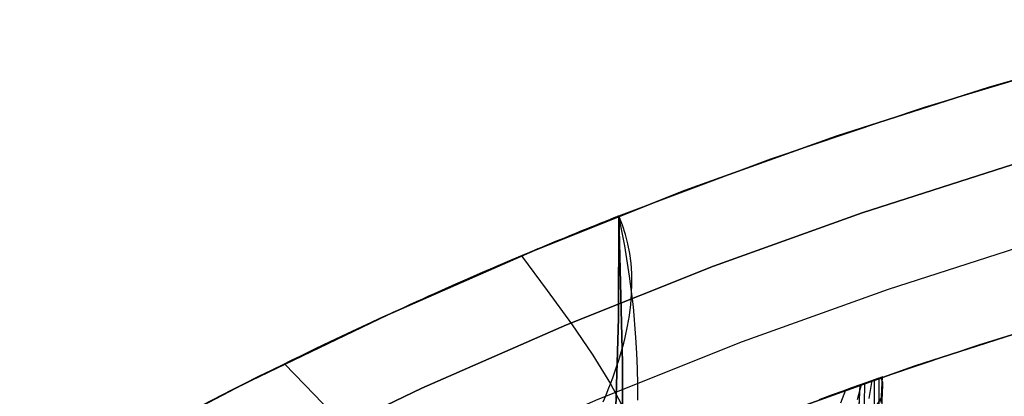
# Model space of a CAD drawing. Header units: millimetres. Extents: x -58 to 58, y -58 to 58.
# Tile 62 of 95: x -29 to -16, y 51 to 56. Entities that reach past the tile are written whole.
import ezdxf

# ---------------------------------------------------------------- set-up
doc = ezdxf.new("R2010")
doc.units = ezdxf.units.MM
doc.header["$MEASUREMENT"] = 0
doc.layers.add('Predefinito', color=5, linetype='Continuous')

msp = doc.modelspace()

# ---------------------------------------------------------------- linework, layer by layer
at = {"layer": 'Predefinito'}
for points in [[(-21.201, 53.449), (-19.328, 54.154), (-17.432, 54.794), (-15.514, 55.368), (-13.578, 55.874)], [(-14.722, 55.583), (-16.632, 55.042), (-18.522, 54.435), (-20.39, 53.763), (-22.233, 53.028), (-24.05, 52.229), (-25.839, 51.367), (-27.596, 50.445), (-29.321, 49.462), (-31.011, 48.421), (-32.664, 47.322), (-34.278, 46.166), (-35.851, 44.955), (-37.381, 43.691), (-38.867, 42.375), (-40.306, 41.008), (-41.698, 39.592), (-43.039, 38.13), (-44.33, 36.621), (-45.567, 35.069), (-46.751, 33.476), (-47.878, 31.842)], [(-47.878, 31.842), (-46.751, 33.476), (-45.567, 35.069), (-44.33, 36.621), (-43.039, 38.13), (-41.698, 39.592), (-40.306, 41.008), (-38.867, 42.375), (-37.381, 43.691), (-35.851, 44.955), (-34.278, 46.166), (-32.664, 47.322), (-31.011, 48.421), (-29.321, 49.462), (-27.596, 50.445), (-25.839, 51.367), (-24.05, 52.229), (-22.233, 53.028), (-20.39, 53.763), (-18.522, 54.435), (-16.632, 55.042), (-14.722, 55.583)], [(-47.046, 31.288), (-45.938, 32.893), (-44.775, 34.459), (-43.559, 35.984), (-42.291, 37.466), (-40.972, 38.904), (-39.605, 40.295), (-38.191, 41.638), (-36.731, 42.931), (-35.227, 44.173), (-33.681, 45.363), (-32.096, 46.499), (-30.472, 47.579), (-28.811, 48.602), (-27.116, 49.568), (-25.389, 50.474), (-23.632, 51.32), (-21.847, 52.105), (-20.035, 52.828), (-18.2, 53.488), (-16.343, 54.085)], [(-16.343, 54.085), (-18.2, 53.488), (-20.035, 52.828), (-21.847, 52.105), (-23.632, 51.32), (-25.389, 50.474), (-27.116, 49.568), (-28.811, 48.602), (-30.472, 47.579), (-32.096, 46.499), (-33.681, 45.363), (-35.227, 44.173), (-36.731, 42.931), (-38.191, 41.638), (-39.605, 40.295), (-40.972, 38.904), (-42.291, 37.466), (-43.559, 35.984), (-44.775, 34.459), (-45.938, 32.893), (-47.046, 31.288)], [(-21.201, 53.449), (-21.207, 52.185), (-21.244, 50.948), (-21.313, 49.739), (-21.413, 48.555), (-21.542, 47.396), (-21.699, 46.263), (-21.884, 45.153), (-22.096, 44.067), (-22.334, 43.004), (-22.596, 41.964), (-22.882, 40.945), (-23.191, 39.948), (-23.522, 38.971), (-23.875, 38.014), (-24.247, 37.076), (-24.639, 36.157), (-25.048, 35.256), (-25.475, 34.373), (-25.919, 33.507), (-26.378, 32.657)], [(-26.378, 32.657), (-25.919, 33.507), (-25.475, 34.373), (-25.048, 35.256), (-24.639, 36.157), (-24.247, 37.076), (-23.875, 38.014), (-23.522, 38.971), (-23.191, 39.948), (-22.882, 40.945), (-22.596, 41.964), (-22.334, 43.004), (-22.096, 44.067), (-21.884, 45.153), (-21.699, 46.263), (-21.542, 47.396), (-21.413, 48.555), (-21.313, 49.739), (-21.244, 50.948), (-21.207, 52.185), (-21.201, 53.449)], [(-21.201, 53.449), (-21.207, 52.185), (-21.244, 50.948), (-21.313, 49.739), (-21.413, 48.555), (-21.542, 47.396), (-21.699, 46.263), (-21.884, 45.153), (-22.096, 44.067), (-22.334, 43.004), (-22.596, 41.964), (-22.882, 40.945), (-23.191, 39.948), (-23.522, 38.971), (-23.875, 38.014), (-24.247, 37.076), (-24.639, 36.157), (-25.048, 35.256), (-25.475, 34.373), (-25.919, 33.507), (-26.378, 32.657)], [(-16.053, 53.128), (-17.878, 52.542), (-19.681, 51.893), (-21.46, 51.183), (-23.214, 50.412), (-24.94, 49.581), (-26.637, 48.69), (-28.301, 47.742), (-29.932, 46.737), (-31.528, 45.676), (-33.085, 44.56), (-34.604, 43.392), (-36.081, 42.171), (-37.515, 40.901), (-38.904, 39.582), (-40.247, 38.215), (-41.542, 36.803), (-42.788, 35.347), (-43.982, 33.85), (-45.125, 32.311)], [(-18.226, 51.362), (-16.761, 51.859), (-15.283, 52.313)], [(-44.312, 31.729), (-43.19, 33.24), (-42.017, 34.711), (-40.794, 36.14), (-39.522, 37.527), (-38.203, 38.868), (-36.839, 40.164), (-35.431, 41.412), (-33.98, 42.61), (-32.489, 43.757), (-30.96, 44.853), (-29.393, 45.894), (-27.791, 46.882), (-26.157, 47.813), (-24.491, 48.687), (-22.796, 49.504), (-21.073, 50.261), (-19.326, 50.958), (-17.556, 51.595), (-15.764, 52.17)], [(-15.764, 52.17), (-17.556, 51.595), (-19.326, 50.958), (-21.073, 50.261), (-22.796, 49.504), (-24.491, 48.687), (-26.157, 47.813), (-27.791, 46.882), (-29.393, 45.894), (-30.96, 44.853), (-32.489, 43.757), (-33.98, 42.61), (-35.431, 41.412), (-36.839, 40.164), (-38.203, 38.868), (-39.522, 37.527), (-40.794, 36.14), (-42.017, 34.711), (-43.19, 33.24), (-44.312, 31.729)], [(-23.068, 32.487), (-22.626, 33.369), (-22.199, 34.269), (-21.789, 35.186), (-21.396, 36.123), (-21.021, 37.078), (-20.665, 38.053), (-20.33, 39.047), (-20.015, 40.061), (-19.723, 41.095), (-19.454, 42.15), (-19.208, 43.225), (-18.987, 44.322), (-18.792, 45.44), (-18.623, 46.58), (-18.481, 47.742), (-18.367, 48.926), (-18.282, 50.133), (-18.226, 51.362)]]:
    msp.add_lwpolyline(points, dxfattribs=at)
at = {"layer": 'Predefinito', "extrusion": (9.51849e-07, 1.79142e-06, 1)}
msp.add_lwpolyline([(-21.202, 53.448), (-21.155, 51.629), (-21.155, 50.72), (-21.171, 49.812), (-21.204, 48.906), (-21.253, 48.002), (-21.319, 47.1), (-21.402, 46.2), (-21.502, 45.301), (-21.621, 44.405), (-21.757, 43.512), (-21.911, 42.622), (-22.083, 41.736), (-22.274, 40.855), (-22.482, 39.98), (-22.708, 39.109), (-22.952, 38.245), (-23.214, 37.386), (-23.493, 36.534), (-23.789, 35.689), (-24.102, 34.85), (-24.432, 34.019), (-24.777, 33.195), (-25.138, 32.379), (-25.514, 31.571), (-25.904, 30.772), (-26.725, 29.196), (-27.596, 27.651), (-28.513, 26.136), (-29.469, 24.65), (-30.459, 23.189), (-31.477, 21.75), (-32.521, 20.332), (-33.592, 18.938), (-34.695, 17.574), (-35.836, 16.246), (-36.422, 15.597), (-37.019, 14.96), (-37.627, 14.335), (-38.247, 13.724), (-38.879, 13.127), (-39.523, 12.544), (-40.156, 11.997)], dxfattribs=at)
at = {"layer": 'Predefinito', "extrusion": (3.47394e-06, 6.55532e-06, 1)}
msp.add_lwpolyline([(-40.058, 12.07), (-39.511, 12.544), (-38.868, 13.127), (-38.236, 13.724), (-37.616, 14.335), (-37.008, 14.96), (-36.412, 15.597), (-35.826, 16.246), (-34.685, 17.574), (-33.583, 18.938), (-32.512, 20.332), (-31.468, 21.749), (-30.451, 23.189), (-29.462, 24.65), (-28.506, 26.136), (-27.59, 27.651), (-26.719, 29.196), (-25.898, 30.771), (-25.508, 31.571), (-25.133, 32.379), (-24.772, 33.195), (-24.427, 34.019), (-24.097, 34.85), (-23.784, 35.689), (-23.488, 36.534), (-23.21, 37.386), (-22.948, 38.244), (-22.704, 39.109), (-22.478, 39.979), (-22.27, 40.855), (-22.08, 41.736), (-21.908, 42.622), (-21.754, 43.512), (-21.618, 44.405), (-21.5, 45.301), (-21.4, 46.2), (-21.317, 47.1), (-21.251, 48.002), (-21.202, 48.906), (-21.17, 49.812), (-21.154, 50.72), (-21.155, 51.629), (-21.201, 53.448)], dxfattribs=at)
at = {"layer": 'Predefinito', "extrusion": (1, 0, 0)}
for points in [[(53.449, 35), (53.449, 60)], [(53.449, 60), (53.449, 320)], [(53.449, 320), (53.449, 345)]]:
    msp.add_lwpolyline(points, dxfattribs=at)
at = {"layer": 'Predefinito', "extrusion": (0.999791, -0.00079996, -0.020433)}
msp.add_lwpolyline([(51.374, 323.244), (51.229, 319.559)], dxfattribs=at)
at = {"layer": 'Predefinito', "extrusion": (0.999793, -0.000794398, 0.020327)}
msp.add_lwpolyline([(51.372, 56.699), (51.229, 60.367)], dxfattribs=at)
at = {"layer": 'Predefinito', "extrusion": (0, 1, -1.26503e-07)}
msp.add_lwpolyline([(18.226, 60.008), (18.226, 320)], dxfattribs=at)
at = {"layer": 'Predefinito', "extrusion": (0.000221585, 0.00677, 0.999977)}
msp.add_lwpolyline([(-18.24, 50.954), (-18.24, 50.954)], dxfattribs=at)
at = {"layer": 'Predefinito'}
for points in [[(-27.068, 50.731, 29.944), (-25.982, 51.296, 29.932), (-25.828, 51.373, 29.936), (-25.723, 51.426, 29.941), (-25.536, 51.518, 29.958), (-25.444, 51.564, 29.969), (-25.29, 51.64, 29.991), (-25.165, 51.701, 30.013), (-25.056, 51.754, 30.035), (-24.958, 51.801, 30.057), (-24.869, 51.844, 30.079), (-24.788, 51.883, 30.101), (-24.639, 51.954, 30.145), (-24.506, 52.016, 30.189), (-24.386, 52.073, 30.233), (-24.276, 52.124, 30.277), (-24.173, 52.172, 30.321), (-24.076, 52.217, 30.365), (-23.984, 52.259, 30.409), (-23.898, 52.299, 30.453), (-23.816, 52.336, 30.497), (-23.737, 52.372, 30.541), (-23.661, 52.406, 30.585), (-23.589, 52.439, 30.629), (-23.452, 52.5, 30.718), (-23.324, 52.557, 30.806), (-23.205, 52.61, 30.893), (-23.093, 52.659, 30.98), (-22.986, 52.706, 31.068), (-22.885, 52.75, 31.155), (-22.788, 52.792, 31.242), (-22.695, 52.832, 31.33), (-22.606, 52.87, 31.417), (-22.522, 52.906, 31.504), (-22.441, 52.94, 31.592), (-22.364, 52.973, 31.679), (-22.29, 53.004, 31.766), (-22.22, 53.033, 31.854), (-22.154, 53.061, 31.941), (-22.09, 53.088, 32.028), (-22.029, 53.113, 32.115), (-21.972, 53.137, 32.203), (-21.917, 53.159, 32.29), (-21.864, 53.181, 32.378), (-21.815, 53.201, 32.465), (-21.767, 53.221, 32.552), (-21.722, 53.239, 32.64), (-21.68, 53.256, 32.727), (-21.64, 53.273, 32.815), (-21.602, 53.288, 32.902), (-21.566, 53.303, 32.989), (-21.532, 53.316, 33.077), (-21.5, 53.329, 33.164), (-21.47, 53.341, 33.252), (-21.442, 53.353, 33.339), (-21.415, 53.363, 33.426), (-21.391, 53.373, 33.514), (-21.368, 53.382, 33.601), (-21.346, 53.391, 33.689), (-21.327, 53.399, 33.776), (-21.309, 53.406, 33.863), (-21.292, 53.413, 33.951), (-21.277, 53.419, 34.038), (-21.263, 53.424, 34.126), (-21.24, 53.433, 34.301), (-21.231, 53.437, 34.388), (-21.223, 53.44, 34.475), (-21.212, 53.444, 34.65), (-21.201, 53.449, 35)], [(-21.201, 53.449, 345), (-21.204, 53.447, 345.175), (-21.211, 53.445, 345.35), (-21.223, 53.44, 345.525), (-21.241, 53.433, 345.7), (-21.264, 53.424, 345.875), (-21.278, 53.418, 345.962), (-21.293, 53.412, 346.05), (-21.309, 53.406, 346.137), (-21.327, 53.398, 346.224), (-21.347, 53.391, 346.312), (-21.369, 53.382, 346.399), (-21.392, 53.373, 346.487), (-21.416, 53.363, 346.574), (-21.443, 53.352, 346.661), (-21.471, 53.341, 346.748), (-21.501, 53.329, 346.836), (-21.533, 53.316, 346.923), (-21.567, 53.302, 347.01), (-21.603, 53.288, 347.098), (-21.641, 53.272, 347.185), (-21.681, 53.256, 347.272), (-21.724, 53.238, 347.359), (-21.768, 53.22, 347.447), (-21.816, 53.201, 347.534), (-21.865, 53.18, 347.621), (-21.918, 53.159, 347.708), (-21.973, 53.136, 347.796), (-22.03, 53.112, 347.883), (-22.091, 53.087, 347.971), (-22.154, 53.061, 348.058), (-22.221, 53.033, 348.145), (-22.291, 53.003, 348.233), (-22.364, 52.973, 348.32), (-22.441, 52.94, 348.407), (-22.521, 52.906, 348.495), (-22.606, 52.87, 348.582), (-22.694, 52.832, 348.67), (-22.787, 52.792, 348.757), (-22.885, 52.75, 348.844), (-22.989, 52.704, 348.932), (-23.099, 52.656, 349.019), (-23.217, 52.605, 349.107), (-23.342, 52.549, 349.194), (-23.477, 52.489, 349.281), (-23.548, 52.457, 349.325), (-23.623, 52.423, 349.369), (-23.7, 52.388, 349.412), (-23.782, 52.351, 349.456), (-23.867, 52.312, 349.5), (-23.957, 52.271, 349.543), (-24.052, 52.228, 349.587), (-24.152, 52.182, 349.63), (-24.258, 52.132, 349.674), (-24.372, 52.079, 349.718), (-24.495, 52.022, 349.761), (-24.628, 51.959, 349.805), (-24.775, 51.889, 349.848), (-24.94, 51.81, 349.892), (-25.129, 51.719, 349.936), (-25.236, 51.666, 349.957), (-25.355, 51.608, 349.979), (-25.489, 51.542, 350.001), (-25.644, 51.465, 350.022), (-25.83, 51.372, 350.044), (-26.082, 51.244, 350.065), (-26.473, 51.043, 350.086)], [(-21.393, 51.155, 339.792), (-21.361, 51.229, 339.72), (-21.331, 51.304, 339.647), (-21.302, 51.377, 339.572), (-21.275, 51.451, 339.496), (-21.249, 51.523, 339.418), (-21.224, 51.596, 339.339), (-21.201, 51.667, 339.259), (-21.18, 51.738, 339.177), (-21.16, 51.809, 339.094), (-21.141, 51.879, 339.009), (-21.124, 51.949, 338.924), (-21.094, 52.086, 338.75), (-21.071, 52.221, 338.572), (-21.054, 52.354, 338.39), (-21.043, 52.485, 338.206), (-21.039, 52.613, 338.018), (-21.041, 52.74, 337.829), (-21.05, 52.864, 337.637), (-21.066, 52.985, 337.444), (-21.089, 53.105, 337.25), (-21.119, 53.222, 337.056), (-21.157, 53.336, 336.861), (-21.201, 53.449, 336.667)], [(-21.393, 51.155, 40.208), (-21.361, 51.229, 40.28), (-21.331, 51.304, 40.353), (-21.302, 51.377, 40.428), (-21.275, 51.451, 40.504), (-21.249, 51.523, 40.582), (-21.224, 51.596, 40.661), (-21.201, 51.667, 40.741), (-21.18, 51.738, 40.823), (-21.16, 51.809, 40.906), (-21.141, 51.879, 40.991), (-21.124, 51.949, 41.076), (-21.094, 52.086, 41.25), (-21.071, 52.221, 41.428), (-21.054, 52.354, 41.61), (-21.043, 52.485, 41.794), (-21.039, 52.613, 41.982), (-21.041, 52.74, 42.171), (-21.05, 52.864, 42.363), (-21.066, 52.985, 42.556), (-21.089, 53.105, 42.75), (-21.119, 53.222, 42.944), (-21.157, 53.336, 43.139), (-21.201, 53.449, 43.333)], [(-20.967, 51.173, 329.583), (-20.968, 51.368, 329.486), (-20.972, 51.562, 329.387), (-20.98, 51.755, 329.287), (-20.99, 51.947, 329.184), (-21.022, 52.328, 328.976), (-21.068, 52.706, 328.764), (-21.128, 53.079, 328.549), (-21.201, 53.449, 328.333)], [(-20.967, 51.173, 50.417), (-20.968, 51.368, 50.514), (-20.972, 51.562, 50.613), (-20.98, 51.755, 50.713), (-20.99, 51.947, 50.816), (-21.022, 52.328, 51.024), (-21.068, 52.706, 51.236), (-21.128, 53.079, 51.451), (-21.201, 53.449, 51.667)], [(-22.401, 52.957, 348.358), (-22.083, 52.529, 346.249), (-21.785, 52.118, 344.082), (-21.521, 51.731, 341.857), (-21.302, 51.377, 339.572), (-21.138, 51.065, 337.228), (-21.033, 50.795, 334.835), (-20.985, 50.568, 332.403), (-20.998, 50.385, 329.944), (-21.065, 50.244, 327.469), (-21.297, 49.981, 320)], [(-22.401, 52.957, 31.642), (-22.083, 52.529, 33.751), (-21.785, 52.118, 35.918), (-21.521, 51.731, 38.143), (-21.302, 51.377, 40.428), (-21.138, 51.065, 42.772), (-21.033, 50.795, 45.165), (-20.985, 50.568, 47.597), (-20.998, 50.385, 50.056), (-21.065, 50.244, 52.531), (-21.297, 49.981, 60)], [(-25.327, 51.622, 349.975), (-24.957, 51.238, 348.978), (-24.594, 50.86, 347.954), (-24.242, 50.49, 346.904), (-23.901, 50.129, 345.826), (-23.576, 49.78, 344.721), (-23.268, 49.445, 343.588), (-22.981, 49.125, 342.427), (-22.718, 48.823, 341.238), (-22.479, 48.54, 340.02), (-22.267, 48.278, 338.776), (-22.081, 48.035, 337.508), (-21.922, 47.813, 336.22), (-21.789, 47.611, 334.914), (-21.682, 47.43, 333.593), (-21.603, 47.269, 332.259), (-21.55, 47.129, 330.915), (-21.524, 47.009, 329.563), (-21.52, 46.908, 328.206), (-21.556, 46.751, 325.478), (-21.657, 46.544, 320)], [(-25.327, 51.622, 30.025), (-24.957, 51.238, 31.022), (-24.594, 50.86, 32.046), (-24.242, 50.49, 33.096), (-23.901, 50.129, 34.174), (-23.576, 49.78, 35.279), (-23.268, 49.445, 36.412), (-22.981, 49.125, 37.573), (-22.718, 48.823, 38.762), (-22.479, 48.54, 39.98), (-22.267, 48.278, 41.224), (-22.081, 48.035, 42.492), (-21.922, 47.813, 43.78), (-21.789, 47.611, 45.086), (-21.682, 47.43, 46.407), (-21.603, 47.269, 47.741), (-21.55, 47.129, 49.085), (-21.524, 47.009, 50.437), (-21.52, 46.908, 51.794), (-21.556, 46.751, 54.522), (-21.657, 46.544, 60)], [(-23.424, 31.985, 55.411), (-22.966, 32.86, 55.435), (-22.525, 33.746, 55.46), (-22.103, 34.642, 55.488), (-21.701, 35.548, 55.519), (-21.318, 36.462, 55.551), (-20.956, 37.385, 55.586), (-20.614, 38.316, 55.624), (-20.294, 39.254, 55.665), (-19.996, 40.199, 55.709), (-19.719, 41.15, 55.755), (-19.464, 42.107, 55.802), (-19.231, 43.069, 55.847), (-19.021, 44.034, 55.894), (-18.832, 45.001, 55.947), (-18.665, 45.967, 56.013), (-18.518, 46.935, 56.096), (-18.392, 47.912, 56.197), (-18.291, 48.896, 56.314), (-18.218, 49.887, 56.445), (-18.176, 50.879, 56.585), (-18.165, 51.384, 56.657)], [(-23.424, 31.985, 324.588), (-22.966, 32.86, 324.564), (-22.525, 33.746, 324.538), (-22.103, 34.642, 324.51), (-21.701, 35.548, 324.48), (-21.318, 36.462, 324.448), (-20.956, 37.385, 324.412), (-20.614, 38.316, 324.375), (-20.294, 39.254, 324.333), (-19.996, 40.199, 324.289), (-19.719, 41.15, 324.243), (-19.464, 42.107, 324.197), (-19.231, 43.069, 324.151), (-19.021, 44.034, 324.105), (-18.832, 45.001, 324.051), (-18.665, 45.967, 323.986), (-18.518, 46.935, 323.903), (-18.392, 47.912, 323.802), (-18.291, 48.896, 323.684), (-18.218, 49.887, 323.554), (-18.176, 50.879, 323.414), (-18.165, 51.384, 323.342)], [(-20.223, 41.709, 46.986), (-19.894, 42.612, 47.123), (-19.582, 43.519, 47.258), (-19.285, 44.435, 47.398), (-19.006, 45.359, 47.557), (-18.874, 45.823, 47.649), (-18.746, 46.287, 47.752), (-18.624, 46.753, 47.867), (-18.507, 47.223, 47.997), (-18.396, 47.7, 48.142), (-18.292, 48.184, 48.301), (-18.199, 48.674, 48.474), (-18.117, 49.171, 48.661), (-18.049, 49.676, 48.862), (-18.021, 49.931, 48.967), (-17.997, 50.188, 49.075), (-17.978, 50.447, 49.186), (-17.964, 50.706, 49.3), (-17.955, 50.965, 49.416), (-17.951, 51.225, 49.534), (-17.951, 51.459, 49.641)], [(-20.222, 41.709, 333.01), (-19.893, 42.612, 332.873), (-19.581, 43.518, 332.738), (-19.285, 44.435, 332.599), (-19.006, 45.359, 332.439), (-18.873, 45.823, 332.348), (-18.746, 46.287, 332.245), (-18.624, 46.753, 332.129), (-18.507, 47.223, 331.999), (-18.395, 47.7, 331.854), (-18.292, 48.184, 331.695), (-18.199, 48.674, 331.522), (-18.117, 49.171, 331.335), (-18.049, 49.676, 331.135), (-18.021, 49.931, 331.03), (-17.997, 50.188, 330.921), (-17.978, 50.447, 330.81), (-17.964, 50.706, 330.696), (-17.955, 50.965, 330.58), (-17.951, 51.225, 330.463), (-17.951, 51.459, 330.356)], [(-19.977, 41.499, 49.198), (-19.675, 42.424, 49.314), (-19.391, 43.352, 49.428), (-19.126, 44.288, 49.546), (-18.88, 45.229, 49.68), (-18.764, 45.7, 49.757), (-18.654, 46.172, 49.843), (-18.549, 46.644, 49.94), (-18.449, 47.12, 50.048), (-18.354, 47.602, 50.169), (-18.268, 48.09, 50.301), (-18.19, 48.583, 50.445), (-18.122, 49.082, 50.6), (-18.067, 49.587, 50.765), (-18.025, 50.099, 50.941), (-17.999, 50.614, 51.125), (-17.989, 51.129, 51.317), (-17.991, 51.445, 51.436)], [(-19.977, 41.499, 330.799), (-19.674, 42.423, 330.683), (-19.391, 43.352, 330.569), (-19.126, 44.288, 330.451), (-18.879, 45.229, 330.317), (-18.764, 45.7, 330.24), (-18.654, 46.172, 330.154), (-18.549, 46.644, 330.057), (-18.449, 47.12, 329.949), (-18.354, 47.602, 329.828), (-18.268, 48.09, 329.696), (-18.19, 48.583, 329.552), (-18.122, 49.082, 329.397), (-18.067, 49.587, 329.232), (-18.025, 50.099, 329.056), (-17.999, 50.614, 328.872), (-17.989, 51.129, 328.681), (-17.991, 51.444, 328.562)], [(-19.825, 41.344, 51.402), (-19.544, 42.285, 51.496), (-19.283, 43.23, 51.588), (-19.042, 44.18, 51.682), (-18.822, 45.132, 51.789), (-18.72, 45.609, 51.851), (-18.622, 46.086, 51.92), (-18.53, 46.563, 51.998), (-18.443, 47.043, 52.085), (-18.362, 47.528, 52.181), (-18.288, 48.017, 52.287), (-18.221, 48.511, 52.401), (-18.164, 49.009, 52.524), (-18.116, 49.512, 52.655), (-18.08, 50.02, 52.793), (-18.057, 50.529, 52.938), (-18.046, 51.038, 53.088), (-18.047, 51.425, 53.203)], [(-19.825, 41.344, 328.595), (-19.544, 42.285, 328.502), (-19.283, 43.23, 328.41), (-19.042, 44.18, 328.315), (-18.822, 45.132, 328.208), (-18.719, 45.609, 328.146), (-18.622, 46.086, 328.077), (-18.53, 46.563, 328), (-18.443, 47.043, 327.913), (-18.362, 47.528, 327.816), (-18.288, 48.017, 327.711), (-18.221, 48.511, 327.597), (-18.164, 49.009, 327.474), (-18.116, 49.512, 327.343), (-18.08, 50.02, 327.205), (-18.057, 50.529, 327.06), (-18.047, 51.038, 326.91), (-18.047, 51.425, 326.795)], [(-18.724, 51.182, 36.671), (-18.571, 51.238, 37.569), (-18.44, 51.285, 38.467), (-18.33, 51.325, 39.364), (-18.237, 51.358, 40.262), (-18.097, 51.408, 42.056), (-18.006, 51.44, 43.853), (-17.954, 51.458, 45.65), (-17.945, 51.461, 49.239), (-18.226, 51.362, 60.008)], [(-18.226, 51.362, 320), (-17.945, 51.461, 330.763), (-17.954, 51.458, 334.351), (-18.006, 51.44, 336.144), (-18.097, 51.408, 337.938), (-18.236, 51.358, 339.732), (-18.329, 51.325, 340.629), (-18.439, 51.286, 341.526), (-18.57, 51.239, 342.423), (-18.723, 51.183, 343.319)], [(-17.973, 51.451, 44.85), (-17.95, 51.402, 45.988), (-17.951, 51.225, 49.534), (-18.25, 50.753, 60.008)], [(-17.973, 51.451, 335.149), (-17.95, 51.402, 334.008), (-17.951, 51.225, 330.463), (-18.25, 50.753, 319.996)], [(-18.113, 51.196, 42.217), (-18.077, 51.415, 42.391)], [(-18.113, 51.196, 337.778), (-18.076, 51.415, 337.604)], [(-17.965, 51.144, 45.828), (-17.948, 51.46, 46.024)], [(-17.965, 51.143, 334.168), (-17.948, 51.46, 333.972)], [(-23.467, 31.729, 60.002), (-22.795, 33.026, 60.002), (-22.165, 34.344, 60.002), (-21.575, 35.687, 60.003), (-21.032, 37.049, 60.003), (-20.534, 38.431, 60.004), (-20.085, 39.83, 60.004), (-19.683, 41.244, 60.005), (-19.332, 42.667, 60.005), (-19.029, 44.102, 60.006), (-18.774, 45.55, 60.006), (-18.568, 46.997, 60.007), (-18.409, 48.447, 60.007), (-18.296, 49.901, 60.008), (-18.226, 51.362, 60.008)], [(-23.03, 32.561, 320.001), (-22.373, 33.895, 320.001), (-21.761, 35.251, 320.001), (-21.466, 35.951, 320.001), (-21.183, 36.657, 320.001), (-20.908, 37.379, 320.001), (-20.647, 38.106, 320.001), (-20.394, 38.85, 320.001), (-20.155, 39.598, 320.001), (-19.926, 40.365, 320.001), (-19.712, 41.136, 320.001), (-19.508, 41.926, 320.001), (-19.32, 42.719, 320.001), (-19.143, 43.533, 320.002), (-18.982, 44.349, 320.002), (-18.833, 45.188, 320.002), (-18.701, 46.029, 320.001), (-18.582, 46.891, 319.998), (-18.479, 47.756, 319.995), (-18.391, 48.644, 319.992), (-18.32, 49.534, 319.991), (-18.265, 50.447, 319.994), (-18.226, 51.362, 320)], [(-18.462, 51.142, 38.617), (-18.4, 51.3, 38.779)], [(-18.461, 51.142, 341.376), (-18.399, 51.301, 341.215)], [(-18.258, 51.18, 40.408), (-18.208, 51.369, 40.578)], [(-18.257, 51.18, 339.586), (-18.208, 51.368, 339.417)]]:
    msp.add_polyline3d(points, dxfattribs=at)

doc.saveas('drawing.dxf')
